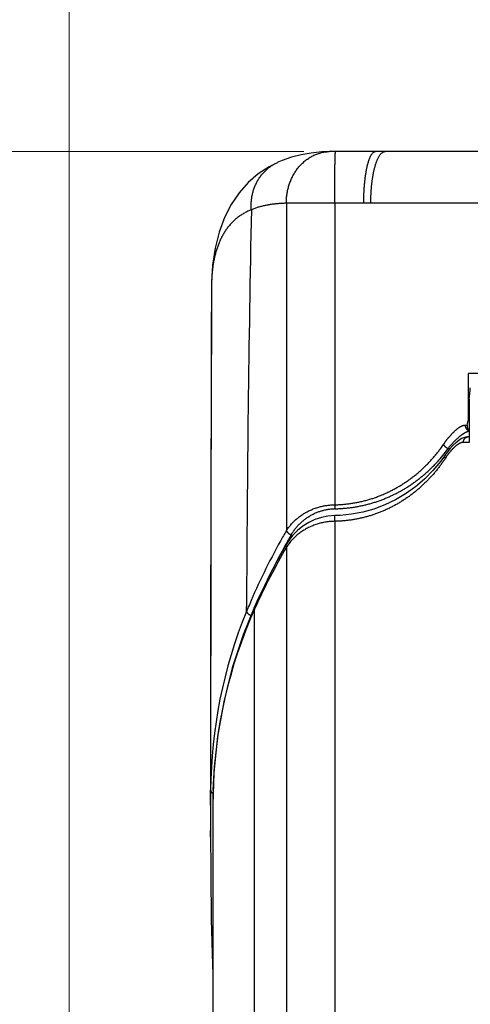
# Model space of a CAD drawing. Header units: millimetres. Extents: x 0 to 594, y 0 to 420.
# Tile 101 of 118: x 490 to 498, y 255 to 272. Entities that reach past the tile are written whole.
import ezdxf

# ---------------------------------------------------------------- set-up
doc = ezdxf.new("R2010")
doc.units = ezdxf.units.MM
doc.header["$LTSCALE"] = 0.257233
doc.layers.add('NoLayerName_001', color=7, linetype='Continuous')
doc.styles.get("Standard").update_dxf_attribs({"font": 'txt', "bigfont": 'extfont2'})
doc.dimstyles.get("Standard").update_dxf_attribs({"dimtxt": 2.5, "dimasz": 2.5, "dimexe": 1, "dimexo": 1, "dimtad": 1, "dimdec": 3, "dimzin": 0, "dimdsep": 46, "dimtxsty": 'Standard', "dimcen": 2.5, "dimadec": 3, "dimazin": 0, "dimtfac": 0.75, "dimtdec": 3, "dimtmove": 0, "dimatfit": 3, "dimfxl": 1, "dimarcsym": 0})

# ---------------------------------------------------------------- blocks, each defined once
blk = doc.blocks.new('_OPEN30')
at = {"color": 0, "linetype": 'ByBlock', "lineweight": -2}
for p, q in [((-1, 0.267949), (0, 0)), ((0, 0), (-1, -0.267949)), ((0, 0), (-1, 0))]:
    blk.add_line(p, q, dxfattribs=at)
blk = doc.blocks.new('*D32')
at = {"layer": 'Defpoints', "color": 0}
for p in [(496.691, 270.051), (474.382, 223.952), (488.491, 223.952)]:
    blk.add_point(p, dxfattribs=at)
at = {"layer": 'NoLayerName_001', "color": 0, "linetype": 'Continuous', "lineweight": 13}
for p, q in [((495.277, 270.051), (472.967, 270.051)), ((474.382, 267.93), (474.382, 226.073)), ((487.077, 223.952), (472.967, 223.952))]:
    blk.add_line(p, q, dxfattribs=at)
at = {"layer": 'NoLayerName_001', "color": 0, "lineweight": 13, "xscale": 2.121340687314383, "yscale": 2.121340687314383, "zscale": 2.121340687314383}
for p, rotation in [((474.382, 270.051), 90), ((474.382, 223.952), 270)]:
    blk.add_blockref('_OPEN30', p, dxfattribs=dict(at, rotation=rotation))
at = {"layer": 'NoLayerName_001', "color": 0, "lineweight": 13, "insert": (470.493, 247.001), "char_height": 4.94979, "attachment_point": 5, "rotation": 90}
blk.add_mtext('\\W0.8000;４６．５', dxfattribs=at)
blk = doc.blocks.new('*D33')
at = {"layer": 'Defpoints', "color": 0}
for p in [(496.691, 270.051), (464.17, 163.952), (488.491, 163.952)]:
    blk.add_point(p, dxfattribs=at)
at = {"layer": 'NoLayerName_001', "color": 0, "linetype": 'Continuous', "lineweight": 13}
for p, q in [((495.277, 270.051), (462.756, 270.051)), ((464.17, 267.93), (464.17, 166.073)), ((487.077, 163.952), (462.756, 163.952))]:
    blk.add_line(p, q, dxfattribs=at)
at = {"layer": 'NoLayerName_001', "color": 0, "lineweight": 13, "xscale": 2.121340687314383, "yscale": 2.121340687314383, "zscale": 2.121340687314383}
for p, rotation in [((464.17, 270.051), 90), ((464.17, 163.952), 270)]:
    blk.add_blockref('_OPEN30', p, dxfattribs=dict(at, rotation=rotation))
at = {"layer": 'NoLayerName_001', "color": 0, "lineweight": 13, "insert": (460.281, 217.001), "char_height": 4.94979, "attachment_point": 5, "rotation": 90}
blk.add_mtext('\\W0.8000;１０６．５', dxfattribs=at)
blk = doc.blocks.new('*D35')
at = {"layer": 'Defpoints', "color": 0}
for p in [(491.191, 277.576), (491.191, 237.651), (517.191, 237.651)]:
    blk.add_point(p, dxfattribs=at)
at = {"layer": 'NoLayerName_001', "color": 0, "linetype": 'Continuous', "lineweight": 13}
for p, q in [((491.191, 239.065), (491.191, 278.99)), ((517.191, 239.065), (517.191, 278.99)), ((515.07, 277.576), (493.313, 277.576))]:
    blk.add_line(p, q, dxfattribs=at)
at = {"layer": 'NoLayerName_001', "color": 0, "lineweight": 13, "xscale": 2.1213, "yscale": 2.1213, "zscale": 2.1213, "rotation": 180}
blk.add_blockref('_OPEN30', (491.191, 277.576), dxfattribs=at)
at = {"layer": 'NoLayerName_001', "color": 0, "lineweight": 13, "xscale": 2.1213, "yscale": 2.1213, "zscale": 2.1213}
blk.add_blockref('_OPEN30', (517.191, 277.576), dxfattribs=at)
at = {"layer": 'NoLayerName_001', "color": 0, "lineweight": 13, "insert": (504.191, 281.465), "char_height": 4.9497, "attachment_point": 5}
blk.add_mtext('\\W0.8000;26', dxfattribs=at)

msp = doc.modelspace()

# ---------------------------------------------------------------- linework, layer by layer
at = {"layer": 'NoLayerName_001', "color": 7, "linetype": 'Continuous', "lineweight": 25}
for p, q in [((495.8131, 270.0508), (495.7621, 270.0506)), ((496.6912, 270.0513), (495.8131, 270.0508)), ((496.6912, 270.0513), (496.5227, 270.0513)), ((498.9831, 270.0513), (496.6912, 270.0513)), ((494.8104, 269.8563), (494.8125, 269.8573)), ((493.6706, 267.7534), (493.666, 266.7727)), ((493.666, 266.7727), (493.6608, 265.4148)), ((498.1406, 265.3875), (498.1406, 266.1875)), ((500.6912, 266.1875), (498.1406, 266.1875)), ((498.1559, 265.7375), (498.1559, 264.9875)), ((498.1559, 265.3875), (498.1406, 265.3875)), ((498.148, 265.0875), (498.1196, 265.0855)), ((498.1559, 265.0875), (498.1485, 265.0875)), ((497.7393, 264.7689), (497.6603, 264.6591)), ((497.7554, 264.7922), (497.7392, 264.7688)), ((497.7392, 264.7688), (497.7393, 264.7689)), ((494.9715, 263.2104), (494.8998, 263.0847)), ((495.0034, 263.262), (494.9715, 263.2105)), ((493.6514, 259.2723), (493.6519, 258.116)), ((493.71, 259.2406), (493.6912, 258.6775)), ((493.6544, 258.932), (493.6519, 258.2328)), ((493.6912, 258.6775), (493.6912, 246.1013))]:
    msp.add_line(p, q, dxfattribs=at)
at = {"layer": 'NoLayerName_001', "color": 8, "linetype": 'Continuous', "lineweight": 25}
for p, q in [((494.9723, 269.1502), (494.9723, 263.4482)), ((495.8142, 269.1509), (495.8141, 263.9007)), ((496.4418, 269.1513), (495.8142, 269.1509)), ((501.1412, 269.1513), (496.4418, 269.1513)), ((493.6705, 267.7556), (493.6705, 267.7511)), ((498.0825, 265.2875), (498.1208, 265.2875)), ((497.788, 264.8822), (497.8264, 264.8822)), ((498.1559, 264.9875), (498.0536, 264.9875)), ((495.8141, 263.6128), (495.8142, 246.1013)), ((494.9723, 263.1603), (494.9723, 246.1013)), ((494.278, 262.0416), (494.2784, 262.1235)), ((494.4334, 262.1154), (494.4185, 262.0821)), ((494.4185, 246.1013), (494.4185, 262.0821)), ((493.653, 258.6727), (493.6542, 258.9067)), ((493.6542, 258.9067), (493.6544, 258.9313)), ((493.6519, 258.116), (493.6519, 258.2299))]:
    msp.add_line(p, q, dxfattribs=at)
at = {"layer": 'NoLayerName_001', "color": 7, "linetype": 'Continuous', "lineweight": 25}
for points in [[(495.7181, 270.0498), (495.588, 270.0435), (495.4049, 270.0249), (495.2278, 269.9938), (495.059, 269.9502), (494.901, 269.895), (494.8126, 269.8573)], [(495.7621, 270.0506), (495.7406, 270.0503), (495.7207, 270.0499), (495.7182, 270.0498)], [(494.8104, 269.8563), (494.6748, 269.7872), (494.4836, 269.6623), (494.3082, 269.5114), (494.1502, 269.3341), (494.0115, 269.1302), (493.8943, 268.9007), (493.8, 268.6455), (493.7304, 268.3675), (493.6869, 268.0699), (493.6705, 267.7535)], [(493.6608, 265.4148), (493.6586, 264.7056), (493.6566, 263.9805), (493.655, 263.2379), (493.6536, 262.4776), (493.6526, 261.7004), (493.6518, 260.9069), (493.6514, 260.0973), (493.6514, 259.2723)], [(498.0228, 265.052), (497.9736, 265.0212), (497.9225, 264.9808)], [(498.1196, 265.0855), (498.0716, 265.0737), (498.0228, 265.052)], [(497.9225, 264.9808), (497.869, 264.9299), (497.8132, 264.8674), (497.7554, 264.7922)], [(497.6603, 264.6591), (497.524, 264.4952), (497.376, 264.3456), (497.2171, 264.2106), (497.0482, 264.0905), (496.8707, 263.9861), (496.6859, 263.898), (496.4954, 263.8267), (496.3012, 263.7727), (496.1056, 263.736), (495.9105, 263.7164), (495.8142, 263.7128)], [(495.8142, 263.7127), (495.6963, 263.7037), (495.5822, 263.6808), (495.4698, 263.6437), (495.3615, 263.5927), (495.2595, 263.5286), (495.1665, 263.4532), (495.0811, 263.365), (495.0034, 263.262)], [(494.8998, 263.0847), (494.7908, 262.8862), (494.6851, 262.6841), (494.5829, 262.4785), (494.4842, 262.2695), (494.418, 262.1226)], [(494.418, 262.1226), (494.2215, 261.6387), (494.0316, 261.0639), (493.8819, 260.4716), (493.7742, 259.8634), (493.71, 259.2406)], [(493.6519, 258.2328), (493.6548, 257.46), (493.6654, 256.6784), (493.6852, 255.8883), (493.6912, 255.7275)]]:
    msp.add_lwpolyline(points, dxfattribs=at)
at = {"layer": 'NoLayerName_001', "color": 8, "linetype": 'Continuous', "lineweight": 25}
for centre, radius, start, end in [((933.0702, 260.2278), 438.7959, 178.849497, 179.752467), ((495.9479, 267.7379), 2.2774, 174.57585, 179.55603), ((2335.7292, 259.9551), 1842.0751, 179.757514, 180.031844), ((495.5814, 266.4064), 2.5762, 322.82781, 325.61845), ((495.6869, 266.3797), 2.5801, 321.90241, 324.5211), ((495.7024, 266.3675), 2.5604, 318.61679, 321.90362), ((498.7701, 264.0419), 1.2291, 144.78, 146.92353), ((495.8298, 262.976), 0.8554, 90.93976, 91.53295), ((504.559, 257.8436), 11.1048, 149.68842, 150.76202), ((504.6943, 257.7977), 11.1358, 149.92152, 150.89656), ((504.5984, 257.8227), 11.1494, 150.7672, 157.10057), ((504.5755, 257.5463), 11.1238, 149.68972, 155.7482), ((504.7096, 257.7892), 11.1533, 150.89703, 152.8005), ((495.7507, 262.6594), 0.9257, 144.78518, 147.24026), ((495.7686, 262.6459), 0.9481, 134.4098, 144.7386), ((504.6355, 257.8067), 11.1898, 157.09881, 157.76151), ((501.9943, 258.8765), 8.3402, 157.69733, 179.62333), ((502.0242, 258.6777), 8.3329, 155.88636, 178.26409), ((502.0585, 258.6742), 8.3672, 178.24685, 179.97715), ((604.7984, 258.1767), 111.1465, 179.744326, 179.972578)]:
    msp.add_arc(centre, radius, start, end, dxfattribs=at)
at = {"layer": 'NoLayerName_001', "color": 7, "linetype": 'Continuous', "lineweight": 25}
for centre, start_param, end_param in [((495.7767, 266.0521), 4.5809396, 4.664633), ((495.7767, 265.8021), 4.4963069, 4.5387804)]:
    msp.add_ellipse(centre, major_axis=(0, 2.4), ratio=1, start_param=start_param, end_param=end_param, dxfattribs=at)
at = {"layer": 'NoLayerName_001', "color": 8, "linetype": 'Continuous', "lineweight": 25}
for points, knots in [([(494.9723, 269.1502), (494.9724, 269.1624), (494.9723, 269.187), (494.9741, 269.2238), (494.9771, 269.2606), (494.9814, 269.2972), (494.987, 269.3338), (494.9939, 269.3701), (495.0021, 269.4061), (495.0116, 269.4419), (495.0224, 269.4773), (495.0345, 269.5122), (495.048, 269.5467), (495.0627, 269.5806), (495.0788, 269.6138), (495.0961, 269.6465), (495.1148, 269.6783), (495.1348, 269.7094), (495.1561, 269.7396), (495.1787, 269.7689), (495.2025, 269.7972), (495.2277, 269.8244), (495.254, 269.8505), (495.2815, 269.8754), (495.3101, 269.8989), (495.3398, 269.921), (495.3705, 269.9416), (495.4021, 269.9607), (495.4346, 269.9781), (495.468, 269.9937), (495.5022, 270.0075), (495.537, 270.0195), (495.5724, 270.0296), (495.6084, 270.0377), (495.6447, 270.0438), (495.6813, 270.0482), (495.7058, 270.0491), (495.7181, 270.0498)], [0, 0, 0, 0, 0.036781, 0.0736184, 0.110502, 0.1474219, 0.1843687, 0.221334, 0.2583104, 0.2952919, 0.332274, 0.369254, 0.4062274, 0.4431898, 0.4801393, 0.5170769, 0.5540069, 0.5909371, 0.6278791, 0.6648487, 0.7018636, 0.7389165, 0.7759834, 0.813043, 0.8500777, 0.8870746, 0.924026, 0.9609304, 0.9977937, 1.0346272, 1.0714423, 1.1082525, 1.1450743, 1.1819183, 1.218765, 1.2555887, 1.2923656, 1.2923656, 1.2923656, 1.2923656]), ([(495.8142, 269.1509), (495.8142, 269.1862), (495.8142, 269.2568), (495.8145, 269.3592), (495.8149, 269.4546), (495.8154, 269.5393), (495.816, 269.6135), (495.8166, 269.677), (495.8173, 269.73), (495.8179, 269.7759), (495.8185, 269.8147), (495.8191, 269.85), (495.8197, 269.8783), (495.8203, 269.903), (495.8208, 269.9242), (495.8213, 269.9418), (495.8217, 269.9559), (495.822, 269.9665), (495.8224, 269.9771), (495.8228, 269.9877), (495.8232, 269.9983), (495.8237, 270.0089), (495.8242, 270.0195), (495.825, 270.03), (495.8255, 270.0406), (495.8272, 270.0474), (495.8279, 270.0509)], [0, 0, 0, 0, 0.10593969, 0.2118794, 0.30722513, 0.39197691, 0.46613471, 0.52969855, 0.58266843, 0.62504435, 0.66742031, 0.69920214, 0.73098389, 0.75217212, 0.77336054, 0.79454789, 0.80514095, 0.81573434, 0.82632892, 0.83692548, 0.84752209, 0.85811421, 0.86870149, 0.879312, 0.88988258, 0.90038523, 0.90038523, 0.90038523, 0.90038523]), ([(496.3746, 269.7685), (496.3757, 269.7737), (496.3779, 269.784), (496.3815, 269.7995), (496.3852, 269.815), (496.3891, 269.8304), (496.3932, 269.8458), (496.3976, 269.8611), (496.4021, 269.8764), (496.4069, 269.8916), (496.412, 269.9067), (496.4174, 269.9217), (496.4231, 269.9366), (496.4293, 269.9513), (496.4359, 269.9658), (496.4431, 269.98), (496.451, 269.9938), (496.4596, 270.0072), (496.4691, 270.02), (496.48, 270.0318), (496.4923, 270.0418), (496.5066, 270.0497), (496.5174, 270.0504), (496.5226, 270.0513)], [0, 0, 0, 0, 0.01591425, 0.03182839, 0.04774248, 0.06365679, 0.07957219, 0.09549022, 0.11141315, 0.12734402, 0.14328632, 0.15923526, 0.17517936, 0.19111201, 0.20703312, 0.22295014, 0.23887405, 0.25479587, 0.27072743, 0.28665734, 0.30261213, 0.31856974, 0.3345113, 0.3345113, 0.3345113, 0.3345113]), ([(496.6212, 270.0151), (496.627, 270.0204), (496.6378, 270.0322), (496.652, 270.0394), (496.6587, 270.0436)], [0, 0, 0, 0, 0.023781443, 0.04731022, 0.04731022, 0.04731022, 0.04731022]), ([(496.6587, 270.0436), (496.6592, 270.0438), (496.6602, 270.0443), (496.6617, 270.045), (496.6633, 270.0456), (496.6648, 270.0462), (496.6664, 270.0468), (496.668, 270.0474), (496.6696, 270.0479), (496.6712, 270.0484), (496.6729, 270.0488), (496.6745, 270.0492), (496.6761, 270.0496), (496.6778, 270.05), (496.6795, 270.0503), (496.6811, 270.0505), (496.6828, 270.0508), (496.6845, 270.051), (496.6862, 270.0511), (496.6879, 270.0512), (496.6895, 270.0513), (496.6907, 270.0513), (496.6912, 270.0513)], [0, 0, 0, 0, 0.001680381, 0.003360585, 0.005041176, 0.006722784, 0.008406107, 0.010091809, 0.011779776, 0.013469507, 0.015160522, 0.016852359, 0.018544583, 0.020236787, 0.021928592, 0.023619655, 0.025309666, 0.026998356, 0.028685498, 0.03037091, 0.032054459, 0.033736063, 0.033736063, 0.033736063, 0.033736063]), ([(494.3629, 269.0383), (494.3622, 269.0493), (494.3607, 269.0713), (494.36, 269.1043), (494.3604, 269.1374), (494.362, 269.1704), (494.3647, 269.2034), (494.3687, 269.2363), (494.3738, 269.269), (494.3801, 269.3015), (494.3877, 269.3337), (494.3965, 269.3656), (494.4064, 269.3972), (494.4176, 269.4283), (494.43, 269.459), (494.4436, 269.4891), (494.4584, 269.5187), (494.4744, 269.5477), (494.4916, 269.576), (494.5099, 269.6035), (494.5294, 269.6303), (494.55, 269.6562), (494.5717, 269.6812), (494.5945, 269.7052), (494.6183, 269.7283), (494.6432, 269.7502), (494.669, 269.771), (494.6957, 269.7907), (494.7233, 269.8091), (494.7516, 269.8262), (494.7805, 269.8422), (494.8005, 269.8515), (494.8104, 269.8563)], [0, 0, 0, 0, 0.03298582, 0.06601276, 0.09907078, 0.13215078, 0.16524483, 0.19834641, 0.23145066, 0.26455457, 0.29765607, 0.33075209, 0.36384041, 0.39692024, 0.42999247, 0.4630599, 0.49612749, 0.5292021, 0.56228508, 0.59537323, 0.62846468, 0.66155945, 0.69465973, 0.72777027, 0.76089863, 0.7940477, 0.82720541, 0.86035727, 0.8934888, 0.92658612, 0.9596365, 0.99262897, 0.99262897, 0.99262897, 0.99262897]), ([(496.4418, 269.1513), (496.4418, 269.1591), (496.4418, 269.1748), (496.4421, 269.1984), (496.4425, 269.2219), (496.4431, 269.2455), (496.4439, 269.269), (496.4448, 269.2926), (496.446, 269.3161), (496.4473, 269.3396), (496.4488, 269.3631), (496.4505, 269.3866), (496.4523, 269.4101), (496.4544, 269.4336), (496.4566, 269.457), (496.459, 269.4805), (496.4617, 269.5039), (496.4645, 269.5273), (496.4676, 269.5507), (496.4709, 269.574), (496.4744, 269.5973), (496.4782, 269.6206), (496.4823, 269.6438), (496.4866, 269.667), (496.4913, 269.69), (496.4963, 269.7131), (496.5015, 269.736), (496.5072, 269.7589), (496.5131, 269.7817), (496.5195, 269.8044), (496.5263, 269.8269), (496.5337, 269.8493), (496.5415, 269.8715), (496.55, 269.8935), (496.5592, 269.9152), (496.5692, 269.9365), (496.58, 269.9575), (496.5921, 269.9777), (496.6054, 269.9973), (496.616, 270.009), (496.6212, 270.0151)], [0, 0, 0, 0, 0.0235468, 0.04709486, 0.07064414, 0.09419466, 0.11774648, 0.14129969, 0.16485442, 0.18841087, 0.21196926, 0.23552987, 0.259093, 0.28265902, 0.30622834, 0.32980135, 0.3533771, 0.37695351, 0.40052882, 0.42410161, 0.44767084, 0.47123589, 0.49479657, 0.5183531, 0.54190623, 0.56545715, 0.58900761, 0.61255961, 0.63611251, 0.65966518, 0.68321899, 0.7067782, 0.73034851, 0.75392147, 0.77748574, 0.8010406, 0.82459548, 0.8481495, 0.87174266, 0.89550315, 0.89550315, 0.89550315, 0.89550315]), ([(496.3192, 269.1513), (496.3192, 269.1566), (496.3192, 269.1672), (496.3193, 269.1831), (496.3195, 269.199), (496.3197, 269.2149), (496.32, 269.2309), (496.3203, 269.2468), (496.3208, 269.2627), (496.3212, 269.2786), (496.3218, 269.2945), (496.3224, 269.3104), (496.3231, 269.3263), (496.3238, 269.3422), (496.3246, 269.3581), (496.3255, 269.374), (496.3265, 269.3899), (496.3275, 269.4058), (496.3286, 269.4216), (496.3298, 269.4375), (496.331, 269.4534), (496.3323, 269.4692), (496.3337, 269.4851), (496.3352, 269.5009), (496.3367, 269.5168), (496.3384, 269.5326), (496.3401, 269.5484), (496.3419, 269.5642), (496.3438, 269.58), (496.3457, 269.5958), (496.3478, 269.6116), (496.35, 269.6274), (496.3523, 269.6431), (496.3546, 269.6589), (496.3571, 269.6746), (496.3597, 269.6903), (496.3624, 269.706), (496.3652, 269.7216), (496.3682, 269.7373), (496.3713, 269.7529), (496.3735, 269.7633), (496.3746, 269.7685)], [0, 0, 0, 0, 0.01591352, 0.0318274, 0.04774158, 0.06365602, 0.07957068, 0.09548552, 0.1114005, 0.1273156, 0.14323078, 0.15914603, 0.17506132, 0.19097662, 0.20689189, 0.22280707, 0.23872214, 0.25463708, 0.27055189, 0.28646658, 0.30238118, 0.31829574, 0.33421032, 0.35012501, 0.36603981, 0.38195468, 0.39786958, 0.41378452, 0.42969955, 0.44561476, 0.46153028, 0.47744631, 0.49336306, 0.5092808, 0.52519933, 0.541118, 0.55703631, 0.57295389, 0.58887053, 0.60478617, 0.62070096, 0.62070096, 0.62070096, 0.62070096]), ([(494.3627, 269.0383), (494.3523, 269.0339), (494.3315, 269.0254), (494.3008, 269.0113), (494.2705, 268.9963), (494.2407, 268.9802), (494.2115, 268.9631), (494.1829, 268.945), (494.155, 268.9259), (494.1278, 268.9058), (494.1014, 268.8847), (494.0757, 268.8627), (494.0509, 268.8398), (494.0269, 268.8159), (494.0038, 268.7913), (493.9815, 268.7658), (493.9602, 268.7396), (493.9397, 268.7127), (493.9202, 268.6851), (493.9015, 268.6569), (493.8837, 268.6282), (493.8667, 268.599), (493.8506, 268.5692), (493.8353, 268.539), (493.8209, 268.5085), (493.8072, 268.4775), (493.7943, 268.4462), (493.7821, 268.4146), (493.7707, 268.3826), (493.76, 268.3505), (493.7499, 268.3181), (493.7406, 268.2856), (493.7319, 268.2528), (493.7238, 268.22), (493.7164, 268.187), (493.7095, 268.1538), (493.7033, 268.1206), (493.6977, 268.0873), (493.6925, 268.0538), (493.6896, 268.0315), (493.6881, 268.0203)], [0, 0, 0, 0, 0.0337817, 0.0675833, 0.1013946, 0.1352087, 0.1690222, 0.2028349, 0.2366457, 0.2704539, 0.3042597, 0.3380641, 0.3718695, 0.405677, 0.4394858, 0.473293, 0.5070945, 0.540892, 0.5746906, 0.6084923, 0.6422956, 0.6760977, 0.7099034, 0.74372, 0.7775523, 0.8114023, 0.8452696, 0.8791516, 0.9130432, 0.9469375, 0.9808254, 1.0146973, 1.0485522, 1.0823941, 1.1162262, 1.1500507, 1.1838689, 1.2176812, 1.2514871, 1.2852853, 1.2852853, 1.2852853, 1.2852853]), ([(494.9723, 269.1502), (494.9619, 269.1499), (494.9412, 269.1493), (494.9101, 269.148), (494.879, 269.1464), (494.8479, 269.1443), (494.8168, 269.1419), (494.7858, 269.139), (494.7548, 269.1357), (494.7239, 269.1319), (494.6931, 269.1275), (494.6623, 269.1226), (494.6316, 269.1171), (494.6009, 269.1111), (494.5704, 269.1044), (494.5401, 269.097), (494.5099, 269.089), (494.48, 269.0804), (494.4502, 269.071), (494.4208, 269.0609), (494.3915, 269.0501), (494.3724, 269.0421), (494.3627, 269.0383)], [0, 0, 0, 0, 0.03112679, 0.06226233, 0.09340333, 0.12454744, 0.15569332, 0.18684075, 0.21799068, 0.24914531, 0.2803082, 0.3114843, 0.34267949, 0.3738912, 0.40510949, 0.43632575, 0.46753303, 0.4987262, 0.52990207, 0.56105945, 0.59219934, 0.623325, 0.623325, 0.623325, 0.623325]), ([(495.8142, 269.1509), (495.5757, 269.1507), (495.295, 269.151), (495.0144, 269.1503), (494.9723, 269.1502)], [0, 0, 0, 0, 0.71563921, 0.84192843, 0.84192843, 0.84192843, 0.84192843]), ([(493.6881, 268.0203), (493.6868, 268.0091), (493.684, 267.9868), (493.6818, 267.9644), (493.6807, 267.9532)], [0, 0, 0, 0, 0.033788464, 0.067564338, 0.067564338, 0.067564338, 0.067564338]), ([(497.7075, 264.9517), (497.7103, 264.9557), (497.7158, 264.9638), (497.7243, 264.9758), (497.7329, 264.9878), (497.7415, 264.9997), (497.7503, 265.0115), (497.7592, 265.0232), (497.7682, 265.0349), (497.7773, 265.0464), (497.7865, 265.0579), (497.7959, 265.0693), (497.8053, 265.0806), (497.8148, 265.0918), (497.8245, 265.1029), (497.8343, 265.1139), (497.8442, 265.1247), (497.8542, 265.1355), (497.8644, 265.1461), (497.8747, 265.1566), (497.8851, 265.167), (497.8957, 265.1772), (497.9065, 265.1873), (497.9174, 265.1972), (497.9285, 265.207), (497.9397, 265.2165), (497.9512, 265.2258), (497.963, 265.2347), (497.9749, 265.2433), (497.9872, 265.2515), (497.9997, 265.2592), (498.0125, 265.2664), (498.0257, 265.273), (498.0393, 265.2788), (498.0533, 265.2834), (498.0677, 265.2869), (498.0776, 265.2872), (498.0825, 265.2875)], [0, 0, 0, 0, 0.01470945, 0.02942202, 0.04413697, 0.05885358, 0.07357119, 0.0882892, 0.10300705, 0.11772425, 0.13244035, 0.14715497, 0.1618678, 0.17657856, 0.19128723, 0.20599438, 0.22070087, 0.23540788, 0.25011687, 0.2648296, 0.27954818, 0.29427505, 0.309013, 0.32376515, 0.33853034, 0.35329751, 0.36805675, 0.38280164, 0.39752975, 0.41224323, 0.42694942, 0.44166084, 0.45637854, 0.47110508, 0.48588145, 0.50066756, 0.51537792, 0.51537792, 0.51537792, 0.51537792]), ([(498.0825, 265.2875), (498.0825, 265.2854), (498.0826, 265.2811), (498.0832, 265.2746), (498.0842, 265.2682), (498.0857, 265.2618), (498.0875, 265.2555), (498.0897, 265.2493), (498.0923, 265.2433), (498.0953, 265.2374), (498.0987, 265.2317), (498.1025, 265.2263), (498.1066, 265.2212), (498.1111, 265.2163), (498.1159, 265.2118), (498.121, 265.2076), (498.1263, 265.2037), (498.1319, 265.2002), (498.1376, 265.1971), (498.1436, 265.1944), (498.1497, 265.1921), (498.1538, 265.191), (498.1559, 265.1904)], [0, 0, 0, 0, 0.00645539, 0.01294586, 0.01946568, 0.02600876, 0.03256907, 0.03914105, 0.0457201, 0.05230294, 0.05888811, 0.0654764, 0.07207048, 0.07866984, 0.08527079, 0.09186816, 0.09845584, 0.10502734, 0.11157631, 0.11809715, 0.12458552, 0.13103899, 0.13103899, 0.13103899, 0.13103899]), ([(497.788, 264.8822), (497.7913, 264.8865), (497.7981, 264.895), (497.8084, 264.9077), (497.8188, 264.9203), (497.8293, 264.9328), (497.84, 264.9451), (497.8508, 264.9574), (497.8617, 264.9695), (497.8728, 264.9815), (497.884, 264.9934), (497.8954, 265.0051), (497.9069, 265.0167), (497.9185, 265.0282), (497.9303, 265.0396), (497.9422, 265.0508), (497.9543, 265.0618), (497.9666, 265.0726), (497.979, 265.0832), (497.9916, 265.0936), (498.0044, 265.1037), (498.0131, 265.1103), (498.0174, 265.1136)], [0, 0, 0, 0, 0.01632599, 0.03265361, 0.04898277, 0.06531349, 0.08164581, 0.09797987, 0.11431584, 0.13065398, 0.14699462, 0.16333815, 0.17968502, 0.19603485, 0.21238517, 0.22873366, 0.24507861, 0.26141892, 0.27775419, 0.29408471, 0.31041154, 0.32673656, 0.32673656, 0.32673656, 0.32673656]), ([(498.0174, 265.1136), (498.0195, 265.1152), (498.0237, 265.1183), (498.0301, 265.1229), (498.0365, 265.1275), (498.043, 265.1319), (498.0495, 265.1363), (498.0561, 265.1406), (498.0627, 265.1448), (498.0695, 265.1489), (498.0763, 265.1529), (498.0832, 265.1568), (498.0901, 265.1605), (498.0971, 265.1642), (498.1043, 265.1677), (498.1115, 265.171), (498.1187, 265.1741), (498.1261, 265.1769), (498.1336, 265.1795), (498.1411, 265.1818), (498.1487, 265.1838), (498.1539, 265.1848), (498.1564, 265.1854)], [0, 0, 0, 0, 0.00786829, 0.0157361, 0.0236036, 0.0314712, 0.03933959, 0.0472097, 0.05508276, 0.06296031, 0.07084421, 0.07873665, 0.0866402, 0.09455689, 0.10248114, 0.11040433, 0.11831975, 0.1262229, 0.13411183, 0.14198747, 0.14985396, 0.15771897, 0.15771897, 0.15771897, 0.15771897]), ([(498.0536, 264.9875), (498.0537, 264.9892), (498.0537, 264.9926), (498.0541, 264.9977), (498.0547, 265.0028), (498.0556, 265.0078), (498.0567, 265.0128), (498.0581, 265.0177), (498.0596, 265.0226), (498.0615, 265.0273), (498.0635, 265.032), (498.0658, 265.0366), (498.0683, 265.041), (498.071, 265.0453), (498.074, 265.0495), (498.0771, 265.0535), (498.0805, 265.0573), (498.084, 265.061), (498.0878, 265.0644), (498.0917, 265.0677), (498.0958, 265.0707), (498.1001, 265.0736), (498.1045, 265.0761), (498.109, 265.0785), (498.1137, 265.0806), (498.1185, 265.0824), (498.1234, 265.084), (498.1283, 265.0853), (498.1333, 265.0863), (498.1384, 265.087), (498.1434, 265.0875), (498.1468, 265.0875), (498.1485, 265.0875)], [0, 0, 0, 0, 0.00507455, 0.01015974, 0.01525382, 0.02035482, 0.02546068, 0.03056938, 0.03567905, 0.04078804, 0.04589528, 0.05100016, 0.05610231, 0.06120161, 0.06629832, 0.07139317, 0.07648748, 0.08158305, 0.0866806, 0.09178002, 0.09688122, 0.10198425, 0.10708944, 0.11219753, 0.11730977, 0.12242613, 0.12754364, 0.13265887, 0.13776844, 0.1428692, 0.14795845, 0.15303418, 0.15303418, 0.15303418, 0.15303418]), ([(497.7075, 264.9517), (497.7083, 264.9501), (497.7099, 264.9469), (497.7127, 264.9423), (497.7157, 264.9377), (497.7188, 264.9334), (497.7222, 264.9291), (497.7257, 264.925), (497.7293, 264.9209), (497.7332, 264.917), (497.7371, 264.9133), (497.7412, 264.9097), (497.7454, 264.9062), (497.7498, 264.9029), (497.7543, 264.8997), (497.7588, 264.8967), (497.7635, 264.8938), (497.7682, 264.8911), (497.773, 264.8886), (497.778, 264.8863), (497.7829, 264.8841), (497.7863, 264.8829), (497.788, 264.8822)], [0, 0, 0, 0, 0.00538044, 0.01076268, 0.01615288, 0.02155499, 0.02697081, 0.03240022, 0.03784193, 0.0432943, 0.0487554, 0.05422303, 0.05969483, 0.06516828, 0.07064075, 0.07610956, 0.08157199, 0.08702537, 0.09246709, 0.09789467, 0.10330575, 0.10869823, 0.10869823, 0.10869823, 0.10869823]), ([(498.0536, 264.9875), (498.0505, 264.9874), (498.0441, 264.9873), (498.0346, 264.9858), (498.0253, 264.9837), (498.0161, 264.981), (498.007, 264.9777), (497.9982, 264.9741), (497.9896, 264.97), (497.9811, 264.9655), (497.9728, 264.9608), (497.9647, 264.9558), (497.9567, 264.9506), (497.9488, 264.9452), (497.9411, 264.9397), (497.9334, 264.9339), (497.9259, 264.9281), (497.9185, 264.922), (497.9112, 264.9158), (497.904, 264.9095), (497.897, 264.9031), (497.89, 264.8965), (497.8831, 264.8899), (497.8763, 264.8832), (497.8696, 264.8764), (497.8629, 264.8695), (497.8586, 264.8649), (497.8564, 264.8625)], [0, 0, 0, 0, 0.00952834, 0.01908365, 0.02867511, 0.03828644, 0.04788176, 0.05744405, 0.06698897, 0.07652823, 0.0860678, 0.09560863, 0.1051481, 0.11468685, 0.12422747, 0.13377182, 0.14332107, 0.15287575, 0.16243574, 0.17200037, 0.18156842, 0.19113817, 0.20070743, 0.21027357, 0.2198336, 0.22938415, 0.2389215, 0.2389215, 0.2389215, 0.2389215]), ([(495.8141, 263.9007), (495.8376, 263.9015), (495.8848, 263.9025), (495.9554, 263.9073), (496.026, 263.9141), (496.0963, 263.9232), (496.1663, 263.9345), (496.2359, 263.9479), (496.3051, 263.9636), (496.3738, 263.9814), (496.4418, 264.0014), (496.5092, 264.0235), (496.5758, 264.0477), (496.6416, 264.074), (496.7065, 264.1022), (496.7706, 264.1325), (496.8337, 264.1646), (496.8958, 264.1987), (496.9568, 264.2346), (497.0167, 264.2724), (497.0755, 264.3119), (497.1331, 264.3531), (497.1894, 264.396), (497.2445, 264.4406), (497.2982, 264.4867), (497.3506, 264.5344), (497.4016, 264.5835), (497.4511, 264.6341), (497.4993, 264.6861), (497.5458, 264.7394), (497.591, 264.7938), (497.6197, 264.8313), (497.6342, 264.8499)], [0, 0, 0, 0, 0.0707126, 0.1414975, 0.2123411, 0.2832293, 0.3541475, 0.4250807, 0.4960144, 0.566934, 0.6378282, 0.7086991, 0.7795529, 0.8503939, 0.9212253, 0.9920488, 1.0628652, 1.1336742, 1.2044767, 1.2752767, 1.3460781, 1.4168834, 1.4876937, 1.5585094, 1.6293299, 1.7001536, 1.7709766, 1.8417926, 1.9125938, 1.9833715, 2.0541154, 2.1248146, 2.1248146, 2.1248146, 2.1248146]), ([(497.7402, 264.7127), (497.728, 264.6945), (497.7039, 264.6578), (497.6657, 264.6041), (497.6263, 264.5512), (497.5855, 264.4994), (497.5433, 264.4486), (497.4998, 264.3989), (497.4551, 264.3504), (497.409, 264.3031), (497.3617, 264.257), (497.3132, 264.2122), (497.2635, 264.1688), (497.2127, 264.1267), (497.1607, 264.086), (497.1077, 264.0467), (497.0536, 264.009), (496.9985, 263.9727), (496.9424, 263.9381), (496.8854, 263.905), (496.8275, 263.8735), (496.7688, 263.8437), (496.7092, 263.8156), (496.6489, 263.7892), (496.5878, 263.7645), (496.526, 263.7416), (496.4635, 263.7204), (496.4004, 263.7011), (496.3367, 263.6837), (496.2724, 263.6681), (496.2077, 263.6544), (496.1427, 263.6426), (496.0773, 263.6327), (496.0117, 263.6247), (495.9459, 263.6187), (495.88, 263.6144), (495.8361, 263.6135), (495.8141, 263.6128)], [0, 0, 0, 0, 0.0658654, 0.1317704, 0.1977076, 0.2636703, 0.3296526, 0.3956492, 0.4616562, 0.5276705, 0.5936893, 0.6597079, 0.7257212, 0.7917249, 0.8577153, 0.9236895, 0.9896457, 1.0555829, 1.1215016, 1.1874028, 1.253288, 1.3191589, 1.3850177, 1.4508708, 1.5167333, 1.5826225, 1.6485573, 1.7145567, 1.7806192, 1.8467265, 1.9128594, 1.9789986, 2.0451247, 2.1112187, 2.1772621, 2.2432371, 2.3091271, 2.3091271, 2.3091271, 2.3091271]), ([(497.7402, 264.7127), (497.7398, 264.7136), (497.739, 264.7154), (497.7378, 264.718), (497.7367, 264.7208), (497.7357, 264.7235), (497.7349, 264.7263), (497.7341, 264.7291), (497.7334, 264.732), (497.7329, 264.7348), (497.7325, 264.7378), (497.7323, 264.7407), (497.7322, 264.7436), (497.7322, 264.7466), (497.7325, 264.7495), (497.7329, 264.7525), (497.7335, 264.7554), (497.7343, 264.7582), (497.7352, 264.761), (497.7363, 264.7637), (497.7377, 264.7663), (497.7387, 264.768), (497.7392, 264.7688)], [0, 0, 0, 0, 0.002907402, 0.005823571, 0.00874524, 0.01166982, 0.014595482, 0.01752124, 0.020447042, 0.023373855, 0.026303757, 0.029240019, 0.032187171, 0.035147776, 0.038115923, 0.041084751, 0.044048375, 0.047002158, 0.04994301, 0.052869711, 0.055783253, 0.058687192, 0.058687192, 0.058687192, 0.058687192]), ([(497.8564, 264.8625), (497.8548, 264.8608), (497.8515, 264.8573), (497.8467, 264.852), (497.8418, 264.8466), (497.8371, 264.8413), (497.8323, 264.8358), (497.8277, 264.8304), (497.823, 264.8249), (497.8184, 264.8194), (497.8138, 264.8138), (497.8093, 264.8082), (497.8048, 264.8026), (497.8004, 264.797), (497.7959, 264.7913), (497.7915, 264.7856), (497.7872, 264.7799), (497.7829, 264.7741), (497.7786, 264.7683), (497.7744, 264.7625), (497.7702, 264.7567), (497.7674, 264.7527), (497.766, 264.7508)], [0, 0, 0, 0, 0.00718948, 0.01437906, 0.0215689, 0.02875915, 0.03594992, 0.04314126, 0.05033313, 0.05752551, 0.06471833, 0.07191152, 0.07910501, 0.0862987, 0.09349246, 0.10068619, 0.10787973, 0.11507294, 0.12226566, 0.12945771, 0.13664889, 0.14383901, 0.14383901, 0.14383901, 0.14383901]), ([(495.8158, 263.8313), (495.8386, 263.832), (495.8841, 263.8329), (495.9524, 263.8371), (496.0206, 263.843), (496.0887, 263.8509), (496.1565, 263.8607), (496.224, 263.8724), (496.2912, 263.886), (496.358, 263.9015), (496.4242, 263.9189), (496.49, 263.9382), (496.5551, 263.9593), (496.6197, 263.9822), (496.6835, 264.0069), (496.7466, 264.0334), (496.809, 264.0616), (496.8706, 264.0916), (496.9312, 264.1232), (496.991, 264.1565), (497.0499, 264.1915), (497.1078, 264.228), (497.1646, 264.2662), (497.2204, 264.3059), (497.2751, 264.3471), (497.3286, 264.3898), (497.381, 264.4339), (497.4321, 264.4794), (497.482, 264.5263), (497.5305, 264.5745), (497.5779, 264.6239), (497.6082, 264.658), (497.6235, 264.6748)], [0, 0, 0, 0, 0.0683624, 0.1367801, 0.2052425, 0.2737385, 0.342257, 0.4107872, 0.4793182, 0.54784, 0.6163444, 0.6848326, 0.7533081, 0.8217737, 0.8902314, 0.9586828, 1.0271292, 1.0955716, 1.1640111, 1.2324501, 1.3008904, 1.3693335, 1.4377806, 1.5062325, 1.57469, 1.6431532, 1.7116176, 1.7800765, 1.848522, 1.916946, 1.9853397, 2.0536939, 2.0536939, 2.0536939, 2.0536939]), ([(494.9723, 263.4482), (494.9784, 263.4574), (494.9905, 263.4759), (495.01, 263.5027), (495.0303, 263.5289), (495.0516, 263.5543), (495.0737, 263.579), (495.0967, 263.603), (495.1205, 263.6261), (495.1451, 263.6483), (495.1705, 263.6698), (495.1965, 263.6903), (495.2232, 263.71), (495.2506, 263.7287), (495.2785, 263.7466), (495.307, 263.7635), (495.3361, 263.7795), (495.3657, 263.7945), (495.3957, 263.8086), (495.4262, 263.8217), (495.457, 263.8338), (495.4883, 263.845), (495.5199, 263.8551), (495.5518, 263.8643), (495.584, 263.8724), (495.6165, 263.8795), (495.6491, 263.8856), (495.6819, 263.8907), (495.7149, 263.8948), (495.7479, 263.8978), (495.781, 263.8999), (495.8031, 263.9004), (495.8141, 263.9007)], [0, 0, 0, 0, 0.03310001, 0.06623027, 0.09938523, 0.13255826, 0.16574181, 0.19892771, 0.23210748, 0.26527822, 0.29844327, 0.33160522, 0.36476568, 0.39792532, 0.43108404, 0.46424112, 0.4973969, 0.53055413, 0.56371521, 0.59688195, 0.63005569, 0.66323737, 0.69642765, 0.72962697, 0.76283372, 0.7960434, 0.82925072, 0.86244988, 0.89563471, 0.92879879, 0.96193555, 0.99503846, 0.99503846, 0.99503846, 0.99503846]), ([(495.8142, 263.9007), (495.8143, 263.8961), (495.8144, 263.8868), (495.8147, 263.8741), (495.8149, 263.8625), (495.8152, 263.8532), (495.8154, 263.8451), (495.8156, 263.8382), (495.8157, 263.8336), (495.8158, 263.8313)], [0, 0, 0, 0, 0.013896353, 0.027792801, 0.038215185, 0.048637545, 0.055585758, 0.06253395, 0.069482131, 0.069482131, 0.069482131, 0.069482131]), ([(495.058, 263.3788), (495.0633, 263.3874), (495.0735, 263.4049), (495.0901, 263.4304), (495.1074, 263.4555), (495.1256, 263.4799), (495.1445, 263.5038), (495.1643, 263.527), (495.1848, 263.5495), (495.206, 263.5714), (495.228, 263.5925), (495.2506, 263.6129), (495.2739, 263.6325), (495.2979, 263.6513), (495.3224, 263.6693), (495.3476, 263.6865), (495.3733, 263.7028), (495.3996, 263.7182), (495.4264, 263.7327), (495.4537, 263.7462), (495.4814, 263.7589), (495.5096, 263.7706), (495.5382, 263.7812), (495.5671, 263.7909), (495.5964, 263.7996), (495.6259, 263.8073), (495.6557, 263.8139), (495.6857, 263.8195), (495.7159, 263.824), (495.7462, 263.8274), (495.7765, 263.83), (495.7968, 263.8306), (495.8069, 263.8311)], [0, 0, 0, 0, 0.03039678, 0.06081862, 0.09125963, 0.12171415, 0.15217684, 0.18264283, 0.2131079, 0.24356979, 0.27402856, 0.30448453, 0.33493818, 0.36539025, 0.39584189, 0.42629471, 0.45675041, 0.48720966, 0.51767304, 0.54814137, 0.57861586, 0.60909819, 0.63959066, 0.67009624, 0.7006147, 0.73113963, 0.76166361, 0.79217891, 0.82267769, 0.85315215, 0.88359477, 0.91399848, 0.91399848, 0.91399848, 0.91399848]), ([(495.8142, 263.6128), (495.8141, 263.617), (495.814, 263.6249), (495.8139, 263.6364), (495.8138, 263.6467), (495.8137, 263.6564), (495.8136, 263.6649), (495.8135, 263.6722), (495.8135, 263.6776), (495.8135, 263.6819), (495.8135, 263.6861), (495.8135, 263.6909), (495.8136, 263.6952), (495.8136, 263.6982), (495.8136, 263.7), (495.8136, 263.7019), (495.8136, 263.7037), (495.8137, 263.7055), (495.8138, 263.7073), (495.8138, 263.7091), (495.8139, 263.7109), (495.8141, 263.7121), (495.8142, 263.7127)], [0, 0, 0, 0, 0.012721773, 0.023626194, 0.034530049, 0.043615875, 0.052702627, 0.059974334, 0.065427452, 0.069060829, 0.072691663, 0.078138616, 0.083600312, 0.085425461, 0.087249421, 0.089068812, 0.090880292, 0.092680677, 0.09448528, 0.096344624, 0.098122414, 0.099947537, 0.099947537, 0.099947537, 0.099947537]), ([(495.8141, 263.6128), (495.8011, 263.6124), (495.7751, 263.6118), (495.7361, 263.609), (495.6971, 263.6049), (495.6583, 263.5993), (495.6197, 263.5923), (495.5813, 263.5838), (495.5432, 263.574), (495.5056, 263.5628), (495.4683, 263.5501), (495.4316, 263.5361), (495.3954, 263.5206), (495.3598, 263.5038), (495.3249, 263.4857), (495.2908, 263.4662), (495.2575, 263.4454), (495.225, 263.4234), (495.1935, 263.4001), (495.1629, 263.3757), (495.1333, 263.3502), (495.1146, 263.332), (495.1051, 263.3231)], [0, 0, 0, 0, 0.03902871, 0.07812902, 0.11729076, 0.15650362, 0.19575745, 0.23504258, 0.27435009, 0.31367207, 0.35300199, 0.39233489, 0.43166769, 0.47099597, 0.51031136, 0.54960509, 0.58886868, 0.6280942, 0.66727465, 0.70640432, 0.74547909, 0.78449683, 0.78449683, 0.78449683, 0.78449683]), ([(494.9723, 263.4482), (494.9731, 263.4465), (494.9747, 263.4432), (494.9775, 263.4383), (494.9806, 263.4336), (494.9839, 263.429), (494.9874, 263.4246), (494.9911, 263.4203), (494.995, 263.4162), (494.9991, 263.4123), (495.0034, 263.4085), (495.0078, 263.4048), (495.0124, 263.4014), (495.0171, 263.3981), (495.0219, 263.395), (495.0268, 263.3921), (495.0318, 263.3894), (495.0369, 263.3868), (495.0421, 263.3845), (495.0474, 263.3824), (495.0527, 263.3804), (495.0563, 263.3793), (495.058, 263.3788)], [0, 0, 0, 0, 0.00560551, 0.01121508, 0.01683609, 0.02247194, 0.02812248, 0.03378642, 0.03946366, 0.04515351, 0.05085465, 0.05656513, 0.06228254, 0.06800402, 0.07372633, 0.07944597, 0.0851592, 0.09086213, 0.09655077, 0.10222111, 0.10786918, 0.11349113, 0.11349113, 0.11349113, 0.11349113]), ([(494.9723, 263.1603), (494.9719, 263.1611), (494.9712, 263.1627), (494.9703, 263.1651), (494.9694, 263.1675), (494.9686, 263.17), (494.9678, 263.1725), (494.9672, 263.175), (494.9667, 263.1775), (494.9663, 263.1801), (494.966, 263.1827), (494.9658, 263.1853), (494.9657, 263.1879), (494.9658, 263.1905), (494.966, 263.1932), (494.9664, 263.1958), (494.9669, 263.1983), (494.9675, 263.2009), (494.9683, 263.2034), (494.9692, 263.2058), (494.9703, 263.2082), (494.9711, 263.2097), (494.9715, 263.2104)], [0, 0, 0, 0, 0.002584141, 0.005175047, 0.007770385, 0.010368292, 0.012967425, 0.015567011, 0.018166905, 0.020767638, 0.023370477, 0.025977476, 0.028591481, 0.031213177, 0.033838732, 0.036464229, 0.039086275, 0.041702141, 0.044309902, 0.046908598, 0.049498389, 0.052080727, 0.052080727, 0.052080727, 0.052080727]), ([(494.2781, 262.0417), (494.2787, 262.0401), (494.28, 262.0368), (494.2824, 262.032), (494.2851, 262.0274), (494.2881, 262.023), (494.2913, 262.0187), (494.2947, 262.0146), (494.2984, 262.0106), (494.3022, 262.0069), (494.3062, 262.0033), (494.3104, 261.9998), (494.3147, 261.9966), (494.3192, 261.9935), (494.3238, 261.9906), (494.3285, 261.9878), (494.3333, 261.9853), (494.3381, 261.9829), (494.3431, 261.9807), (494.3481, 261.9787), (494.3531, 261.9769), (494.3565, 261.9759), (494.3582, 261.9753)], [0, 0, 0, 0, 0.00530608, 0.0106199, 0.01594726, 0.02128795, 0.02663697, 0.03199287, 0.03735903, 0.04273765, 0.04812961, 0.05353455, 0.05895103, 0.06437662, 0.06980801, 0.07524111, 0.08067119, 0.08609288, 0.09150038, 0.09688741, 0.1022474, 0.10757351, 0.10757351, 0.10757351, 0.10757351]), ([(494.4185, 262.0822), (494.4183, 262.0828), (494.4178, 262.0841), (494.4171, 262.086), (494.4165, 262.088), (494.416, 262.09), (494.4155, 262.092), (494.4151, 262.094), (494.4148, 262.0961), (494.4145, 262.0982), (494.4144, 262.1002), (494.4143, 262.1023), (494.4143, 262.1044), (494.4143, 262.1065), (494.4145, 262.1086), (494.4147, 262.1107), (494.415, 262.1128), (494.4154, 262.1148), (494.4159, 262.1168), (494.4165, 262.1188), (494.4172, 262.1207), (494.4177, 262.122), (494.418, 262.1226)], [0, 0, 0, 0, 0.002050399, 0.00409977, 0.006150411, 0.008204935, 0.010266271, 0.012337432, 0.01441843, 0.016506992, 0.018600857, 0.020697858, 0.022795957, 0.024893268, 0.026988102, 0.02907899, 0.031164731, 0.033244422, 0.035317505, 0.037383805, 0.039443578, 0.041497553, 0.041497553, 0.041497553, 0.041497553]), ([(493.6543, 258.9314), (493.6543, 258.9301), (493.6544, 258.9276), (493.6549, 258.9239), (493.6557, 258.9203), (493.6567, 258.9167), (493.658, 258.9131), (493.6596, 258.9096), (493.6613, 258.9062), (493.6632, 258.903), (493.6654, 258.8998), (493.6677, 258.8969), (493.6702, 258.894), (493.6728, 258.8913), (493.6755, 258.8887), (493.6784, 258.8863), (493.6813, 258.884), (493.6844, 258.8819), (493.6875, 258.8798), (493.6908, 258.8779), (493.694, 258.8761), (493.6963, 258.875), (493.6974, 258.8745)], [0, 0, 0, 0, 0.003714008, 0.007441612, 0.011187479, 0.014952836, 0.018735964, 0.022532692, 0.026336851, 0.030140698, 0.033935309, 0.037712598, 0.041475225, 0.045229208, 0.048978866, 0.052726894, 0.056474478, 0.060221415, 0.063966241, 0.067706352, 0.071438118, 0.075156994, 0.075156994, 0.075156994, 0.075156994])]:
    msp.add_open_spline(points, degree=3, knots=knots, dxfattribs=at)
at = {"layer": 'NoLayerName_001', "color": 7, "linetype": 'Continuous', "lineweight": 25}
msp.add_open_spline([(498.1208, 265.2875), (498.1206, 265.2862), (498.12, 265.2835), (498.1194, 265.2795), (498.1189, 265.2754), (498.1186, 265.2713), (498.1184, 265.2671), (498.1185, 265.263), (498.1187, 265.2588), (498.1191, 265.2547), (498.1197, 265.2506), (498.1205, 265.2466), (498.1215, 265.2426), (498.1227, 265.2387), (498.1241, 265.2348), (498.1257, 265.231), (498.1275, 265.2274), (498.1295, 265.2238), (498.1317, 265.2203), (498.1342, 265.217), (498.1368, 265.2139), (498.1396, 265.2109), (498.1426, 265.208), (498.1457, 265.2053), (498.1489, 265.2029), (498.1523, 265.2005), (498.1547, 265.1992), (498.1558, 265.1985)], degree=3, knots=[0, 0, 0, 0, 0.00408988, 0.00819975, 0.01232439, 0.01645892, 0.02059888, 0.02474031, 0.02887987, 0.03301493, 0.03714367, 0.04126517, 0.04537957, 0.04948814, 0.05359244, 0.05769295, 0.06179038, 0.06588601, 0.06998177, 0.07408038, 0.07818456, 0.0822937, 0.08640542, 0.09051657, 0.09462342, 0.09872183, 0.10280749, 0.10280749, 0.10280749, 0.10280749], dxfattribs=at)

# ---------------------------------------------------------------- dimensions: what is measured, and where the dimension line sits
at = {"layer": 'NoLayerName_001', "color": 3, "linetype": 'Continuous', "lineweight": 13}
for base, p1, p2, angle, text, override, picture, middle in [((491.1912, 277.576), (517.1912, 237.6513), (491.1912, 237.6513), 180, '\\W0.8000;<>', {"dimtxt": 4.9497, "dimasz": 2.1213, "dimexe": 1.4142, "dimexo": 1.4142, "dimgap": 1.4142, "dimzin": 8, "dimblk": 'OPEN30', "dimclrd": 0, "dimclre": 0, "dimclrt": 0, "dimtp": 0, "dimtm": 0, "dimlwd": 13, "dimlwe": 13}, '*D35', (504.1912, 277.576)), ((464.1705, 163.9516), (496.6912, 270.0513), (488.4912, 163.9516), 270, '\\W0.8000;１０６．５', {"dimtxt": 4.949795, "dimasz": 2.121341, "dimexe": 1.414227, "dimexo": 1.414227, "dimgap": 1.414227, "dimzin": 8, "dimblk": 'OPEN30', "dimclrd": 0, "dimclre": 0, "dimclrt": 0, "dimtp": 0, "dimtm": 0, "dimlwd": 13, "dimlwe": 13}, '*D33', (464.1705, 217.0014)), ((474.3817, 223.9516), (496.6912, 270.0513), (488.4912, 223.9516), 270, '\\W0.8000;４６．５', {"dimtxt": 4.949795, "dimasz": 2.121341, "dimexe": 1.414227, "dimexo": 1.414227, "dimgap": 1.414227, "dimzin": 8, "dimblk": 'OPEN30', "dimclrd": 0, "dimclre": 0, "dimclrt": 0, "dimtp": 0, "dimtm": 0, "dimlwd": 13, "dimlwe": 13}, '*D32', (474.3817, 247.0014))]:
    dim = msp.add_linear_dim(base=base, p1=p1, p2=p2, angle=angle, text=text, dimstyle='Standard', override=override, dxfattribs=at)
    dim.commit()
    dim.dimension.update_dxf_attribs({"geometry": picture, "text_midpoint": middle, "dimtype": 160})

doc.saveas('drawing.dxf')
